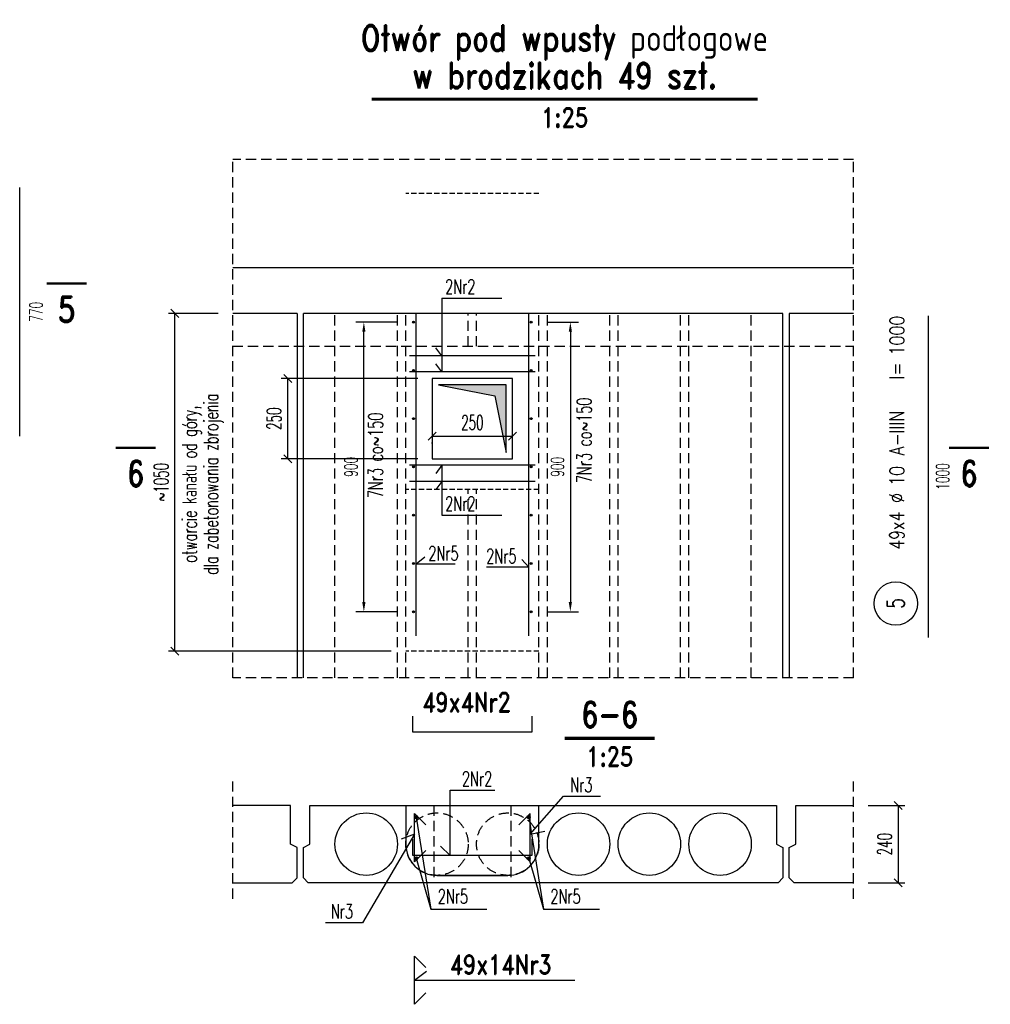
# Model space of a CAD drawing. Header units: millimetres. Extents: x 42034 to 81515, y -12159 to 10238.
# Tile 8 of 14: x 55030 to 58047, y 6983 to 10043. Entities that reach past the tile are written whole.
import ezdxf
from ezdxf.enums import TextEntityAlignment as Align

# ---------------------------------------------------------------- set-up
doc = ezdxf.new("R2010")
doc.units = ezdxf.units.MM
doc.header["$LTSCALE"] = 2.5
doc.linetypes.add('DASHED', pattern=[19.05, 12.7, -6.35])
doc.linetypes.add('DASHED2', pattern=[9.525, 6.35, -3.175])
for name, color, linetype in [('Gruba', 6, 'Continuous'), ('Niewidoczne', 181, 'DASHED'), ('Odnosnik_strzemiona', 40, 'Continuous'), ('Odnosnik_zbrojenie', 25, 'Continuous'), ('Opis_zbrojenie', 7, 'Continuous'), ('Otwory_projektowane', 3, 'Continuous'), ('Przekroj', 2, 'Continuous'), ('Przerywana', 5, 'DASHED'), ('Sciany_nosne', 2, 'DASHED'), ('Strzemiona', 4, 'Continuous'), ('Tekst', 31, 'Continuous'), ('Widok', 8, 'Continuous'), ('Wyburzenia', 115, 'DASHED2'), ('Wymiary', 86, 'Continuous'), ('wymiary_zbrojenie', 111, 'Continuous'), ('Zbrojenie', 1, 'Continuous')]:
    doc.layers.add(name, color=color, linetype=linetype)
doc.styles.add('Romans', font='romans.shx', dxfattribs={"width": 0.6})
doc.styles.get("Standard").update_dxf_attribs({"font": 'romans.shx', "width": 0.65})
doc.styles.add('style1', font='romand.shx', dxfattribs={"width": 0.8})
doc.dimstyles.new('OP_preta_25', dxfattribs={"dimscale": 10, "dimtxt": 4, "dimasz": 4, "dimexe": 2.5, "dimexo": 5, "dimgap": 1.2, "dimtad": 1, "dimdec": 0, "dimrnd": 5, "dimzin": 9, "dimdsep": 46, "dimtxsty": 'Romans', "dimblk": 'OBLIQUE', "dimcen": 20, "dimdle": 2.5, "dimse1": 1, "dimse2": 1, "dimsd1": 1, "dimsd2": 1, "dimclrt": 31, "dimadec": 0, "dimazin": 0, "dimtfac": 1, "dimtdec": 0, "dimtix": 1, "dimtmove": 1, "dimatfit": 2, "dimldrblk": 'DOT', "dimfxl": 0, "dimtolj": 1, "dimtzin": 0, "dimarcsym": 0})
doc.dimstyles.new('Skala_25', dxfattribs={"dimscale": 10, "dimtxt": 4.5, "dimasz": 2.5, "dimexe": 2, "dimexo": 4.5, "dimgap": 2, "dimtad": 1, "dimdec": 0, "dimdsep": 46, "dimtxsty": 'Romans', "dimblk": 'OBLIQUE', "dimcen": 0.09, "dimclrt": 31, "dimadec": 0, "dimazin": 0, "dimtfac": 1, "dimtdec": 0, "dimtix": 1, "dimtmove": 2, "dimatfit": 3, "dimldrblk": 'DOT', "dimfxl": 1, "dimtolj": 1, "dimtzin": 0, "dimarcsym": 0})
doc.dimstyles.new('Strzemiona_25', dxfattribs={"dimscale": 10, "dimtxt": 4, "dimasz": 3, "dimexe": 2.5, "dimexo": 5, "dimgap": 2, "dimtad": 1, "dimdec": 0, "dimrnd": 5, "dimzin": 9, "dimdsep": 46, "dimtxsty": 'Romans', "dimcen": 20, "dimclrt": 31, "dimadec": 1, "dimazin": 2, "dimtfac": 1, "dimtdec": 0, "dimtix": 1, "dimtmove": 2, "dimatfit": 2, "dimfxl": 1, "dimtolj": 1, "dimtzin": 0, "dimarcsym": 0})

# ---------------------------------------------------------------- blocks, each defined once
blk = doc.blocks.new('_Oblique')
at = {"color": 0, "linetype": 'ByBlock', "lineweight": -2}
blk.add_line((-0.5, -0.5), (0.5, 0.5), dxfattribs=at)
blk = doc.blocks.new('*D143')
at = {"layer": 'Defpoints', "color": 0, "transparency": 16777216}
for p in [(55512.5, 9130.4), (55692.3, 9130.4), (56230.3, 8080.4)]:
    blk.add_point(p, dxfattribs=at)
at = {"layer": 'Wymiary', "color": 0, "lineweight": -2, "transparency": 16777216}
for p, q in [((55647.3, 9130.4), (55492.5, 9130.4)), ((55512.5, 8080.4), (55512.5, 9130.4)), ((56185.3, 8080.4), (55492.5, 8080.4))]:
    blk.add_line(p, q, dxfattribs=at)
at = {"layer": 'Wymiary', "color": 0, "lineweight": -2, "transparency": 16777216, "xscale": 25, "yscale": 25, "zscale": 25}
for p, rotation in [((55512.5, 9130.4), 90), ((55512.5, 8080.4), 270)]:
    blk.add_blockref('_Oblique', p, dxfattribs=dict(at, rotation=rotation))
at = {"layer": 'Wymiary', "color": 31, "transparency": 16777216, "insert": (55470, 8605.4), "char_height": 45, "attachment_point": 5, "rotation": 90, "style": 'Romans'}
blk.add_mtext('\\A1;~1050', dxfattribs=at)
blk = doc.blocks.new('_Dot')
at = {"color": 0, "linetype": 'ByBlock', "lineweight": -2}
blk.add_line((-0.5, 0), (-1, 0), dxfattribs=at)
at = {"color": 0, "linetype": 'ByBlock', "const_width": 0.5}
blk.add_lwpolyline([(-0.25, 0, 1), (0.25, 0, 1)], format="xyb", close=True, dxfattribs=at)
blk = doc.blocks.new('*D144')
at = {"layer": 'Defpoints', "color": 0, "transparency": 16777216}
for p in [(56623.3, 9103.2), (56623.3, 8203.2), (56741.8, 8203.2)]:
    blk.add_point(p, dxfattribs=at)
at = {"layer": 'Odnosnik_strzemiona', "color": 0, "lineweight": -2, "transparency": 16777216}
for p, q in [((56673.3, 9103.2), (56766.8, 9103.2)), ((56741.8, 9073.2), (56741.8, 8233.2)), ((56673.3, 8203.2), (56766.8, 8203.2))]:
    blk.add_line(p, q, dxfattribs=at)
at = {"layer": 'Odnosnik_strzemiona', "color": 0, "transparency": 16777216}
for points in [[(56736.8, 9073.2), (56746.8, 9073.2), (56741.8, 9103.2)], [(56736.8, 8233.2), (56746.8, 8233.2), (56741.8, 8203.2)]]:
    blk.add_solid(points, dxfattribs=at)
at = {"layer": 'Odnosnik_strzemiona', "color": 31, "transparency": 16777216, "insert": (56701.8, 8653.2), "char_height": 40, "attachment_point": 5, "rotation": 90, "style": 'Romans'}
blk.add_mtext('\\A1;900', dxfattribs=at)
blk = doc.blocks.new('*D145')
at = {"layer": 'Defpoints', "color": 0, "transparency": 16777216}
for p in [(56100, 9103.2), (56251.3, 9103.2), (56251.3, 8203.2)]:
    blk.add_point(p, dxfattribs=at)
at = {"layer": 'Odnosnik_strzemiona', "color": 0, "lineweight": -2, "transparency": 16777216}
for p, q in [((56201.3, 9103.2), (56075, 9103.2)), ((56100, 8233.2), (56100, 9073.2)), ((56201.3, 8203.2), (56075, 8203.2))]:
    blk.add_line(p, q, dxfattribs=at)
at = {"layer": 'Odnosnik_strzemiona', "color": 0, "transparency": 16777216}
for points in [[(56095, 9073.2), (56105, 9073.2), (56100, 9103.2)], [(56095, 8233.2), (56105, 8233.2), (56100, 8203.2)]]:
    blk.add_solid(points, dxfattribs=at)
at = {"layer": 'Odnosnik_strzemiona', "color": 31, "transparency": 16777216, "insert": (56060, 8653.2), "char_height": 40, "attachment_point": 5, "rotation": 90, "style": 'Romans'}
blk.add_mtext('\\A1;900', dxfattribs=at)
blk = doc.blocks.new('*D146')
at = {"layer": 'Defpoints', "color": 0, "transparency": 16777216}
for p in [(57622.3, 7601.1), (57622.3, 7361.1), (57761, 7361.1)]:
    blk.add_point(p, dxfattribs=at)
at = {"layer": 'Wymiary', "color": 0, "lineweight": -2, "transparency": 16777216}
for p, q in [((57667.3, 7601.1), (57781, 7601.1)), ((57761, 7601.1), (57761, 7361.1)), ((57667.3, 7361.1), (57781, 7361.1))]:
    blk.add_line(p, q, dxfattribs=at)
at = {"layer": 'Wymiary', "color": 0, "lineweight": -2, "transparency": 16777216, "xscale": 25, "yscale": 25, "zscale": 25}
for p, rotation in [((57761, 7601.1), 90), ((57761, 7361.1), 270)]:
    blk.add_blockref('_Oblique', p, dxfattribs=dict(at, rotation=rotation))
at = {"layer": 'Wymiary', "color": 31, "transparency": 16777216, "insert": (57718.5, 7481.1), "char_height": 45, "attachment_point": 5, "rotation": 90, "style": 'Romans'}
blk.add_mtext('\\A1;240', dxfattribs=at)
blk = doc.blocks.new('*D147')
at = {"layer": 'Defpoints', "color": 0, "ltscale": 0.2, "transparency": 16777216}
for p in [(55863.5, 8928.2), (56312.3, 8928.2), (56312.3, 8678.2)]:
    blk.add_point(p, dxfattribs=at)
at = {"layer": 'Wymiary', "color": 0, "lineweight": -2, "ltscale": 0.2, "transparency": 16777216}
for p, q in [((56267.3, 8928.2), (55843.5, 8928.2)), ((55863.5, 8678.2), (55863.5, 8928.2)), ((56267.3, 8678.2), (55843.5, 8678.2))]:
    blk.add_line(p, q, dxfattribs=at)
at = {"layer": 'Wymiary', "color": 0, "lineweight": -2, "ltscale": 0.2, "transparency": 16777216, "xscale": 25, "yscale": 25, "zscale": 25}
for p, rotation in [((55863.5, 8928.2), 90), ((55863.5, 8678.2), 270)]:
    blk.add_blockref('_Oblique', p, dxfattribs=dict(at, rotation=rotation))
at = {"layer": 'Wymiary', "color": 31, "ltscale": 0.2, "transparency": 16777216, "insert": (55821, 8803.2), "char_height": 45, "attachment_point": 5, "rotation": 90, "style": 'Romans'}
blk.add_mtext('\\A1;250', dxfattribs=at)
blk = doc.blocks.new('*D148')
at = {"layer": 'Defpoints', "color": 0, "ltscale": 0.2, "transparency": 16777216}
for p in [(56312.3, 8770.8), (56562.3, 8770.8), (56562.3, 8748.6)]:
    blk.add_point(p, dxfattribs=at)
at = {"layer": 'Wymiary', "color": 0, "lineweight": -2, "ltscale": 0.2, "transparency": 16777216}
for p, q in [((56312.3, 8748.6), (56562.3, 8748.6)), ((56312.3, 8725.8), (56312.3, 8728.6)), ((56562.3, 8725.8), (56562.3, 8728.6))]:
    blk.add_line(p, q, dxfattribs=at)
at = {"layer": 'Wymiary', "color": 0, "lineweight": -2, "ltscale": 0.2, "transparency": 16777216, "xscale": 25, "yscale": 25, "zscale": 25, "rotation": 180}
blk.add_blockref('_Oblique', (56312.3, 8748.6), dxfattribs=at)
at = {"layer": 'Wymiary', "color": 0, "lineweight": -2, "ltscale": 0.2, "transparency": 16777216, "xscale": 25, "yscale": 25, "zscale": 25}
blk.add_blockref('_Oblique', (56562.3, 8748.6), dxfattribs=at)
at = {"layer": 'Wymiary', "color": 31, "ltscale": 0.2, "transparency": 16777216, "insert": (56437.3, 8791.1), "char_height": 45, "attachment_point": 5, "style": 'Romans'}
blk.add_mtext('\\A1;250', dxfattribs=at)
blk = doc.blocks.new('*D183')
at = {"layer": 'Defpoints', "color": 0, "ltscale": 0.2, "transparency": 16777216}
for p in [(55030.3, 9521), (55113, 9521), (55030.3, 8748.8)]:
    blk.add_point(p, dxfattribs=at)
at = {"layer": 'wymiary_zbrojenie', "color": 31, "ltscale": 0.2, "transparency": 16777216, "insert": (55081, 9134.9), "char_height": 40, "attachment_point": 5, "rotation": 90, "style": 'Romans'}
blk.add_mtext('\\A1;770', dxfattribs=at)
blk = doc.blocks.new('*D184')
at = {"layer": 'Defpoints', "color": 0, "ltscale": 0.2, "transparency": 16777216}
for p in [(57855, 9123.2), (57931.2, 9123.2), (57855, 8123.2)]:
    blk.add_point(p, dxfattribs=at)
at = {"layer": 'wymiary_zbrojenie', "color": 31, "ltscale": 0.2, "transparency": 16777216, "insert": (57899.2, 8623.2), "char_height": 40, "attachment_point": 5, "rotation": 90, "style": 'Romans'}
blk.add_mtext('\\A1;1000', dxfattribs=at)
blk = doc.blocks.new('Op_preta')
at = {"color": 7}
blk.add_circle((-30.3, 68.1), 37.5, dxfattribs=at)
at = {"color": 31, "width": 0.8}
for s, p in [('%%c', (143.2, 53.6)), ('l=', (356.2, 53.6))]:
    blk.add_text(s, height=25, dxfattribs=at).set_placement(p)
at = {"color": 31, "width": 0.7}
blk.add_attdef('222', text='', height=30, dxfattribs=at).set_placement((-30.3, 68.1), align=Align.MIDDLE)
at = {"color": 31, "width": 0.8}
blk.add_attdef('222X10', text='', height=25, dxfattribs=at).set_placement((128.3, 53.6), align=Align.RIGHT)
for tag, p in [('25', (172.8, 53.6)), ('RB500W', (225.6, 53.6)), ('1000', (397.8, 53.6))]:
    blk.add_attdef(tag, p, '', height=25, dxfattribs=at)

msp = doc.modelspace()

# ---------------------------------------------------------------- hatches: boundary and pattern name
at = {"layer": 'Otwory_projektowane', "lineweight": 25}
h = msp.add_hatch(color=256, dxfattribs=at)
h.dxf.hatch_style = 1
h.paths.add_polyline_path([(56542.3, 8908.2), (56332.3, 8908.2), (56507.1, 8874.6), (56542.3, 8698.2)])
at = {"layer": 'Strzemiona', "ltscale": 0.2}
h = msp.add_hatch(color=256, dxfattribs=at)
h.dxf.hatch_style = 1
h.paths.add_polyline_path([(56257.3, 9103.2, 1), (56251.3, 9103.2, 1)])
h = msp.add_hatch(color=256, dxfattribs=at)
h.dxf.hatch_style = 1
h.paths.add_polyline_path([(56623.3, 9103.2, 1), (56617.3, 9103.2, 1)])
h = msp.add_hatch(color=256, dxfattribs=at)
h.dxf.hatch_style = 1
h.paths.add_polyline_path([(56257.3, 8953.2, 1), (56251.3, 8953.2, 1)])
h = msp.add_hatch(color=256, dxfattribs=at)
h.dxf.hatch_style = 1
h.paths.add_polyline_path([(56623.3, 8953.2, 1), (56617.3, 8953.2, 1)])
h = msp.add_hatch(color=256, dxfattribs=at)
h.dxf.hatch_style = 1
h.paths.add_polyline_path([(56257.3, 8803.2, 1), (56251.3, 8803.2, 1)])
h = msp.add_hatch(color=256, dxfattribs=at)
h.dxf.hatch_style = 1
h.paths.add_polyline_path([(56623.3, 8803.2, 1), (56617.3, 8803.2, 1)])
h = msp.add_hatch(color=256, dxfattribs=at)
h.dxf.hatch_style = 1
h.paths.add_polyline_path([(56257.3, 8653.2, 1), (56251.3, 8653.2, 1)])
h = msp.add_hatch(color=256, dxfattribs=at)
h.dxf.hatch_style = 1
h.paths.add_polyline_path([(56623.3, 8653.2, 1), (56617.3, 8653.2, 1)])
h = msp.add_hatch(color=256, dxfattribs=at)
h.dxf.hatch_style = 1
h.paths.add_polyline_path([(56257.3, 8503.2, 1), (56251.3, 8503.2, 1)])
h = msp.add_hatch(color=256, dxfattribs=at)
h.dxf.hatch_style = 1
h.paths.add_polyline_path([(56623.3, 8503.2, 1), (56617.3, 8503.2, 1)])
h = msp.add_hatch(color=256, dxfattribs=at)
h.dxf.hatch_style = 1
h.paths.add_polyline_path([(56257.3, 8353.2, 1), (56251.3, 8353.2, 1)])
h = msp.add_hatch(color=256, dxfattribs=at)
h.dxf.hatch_style = 1
h.paths.add_polyline_path([(56623.3, 8353.2, 1), (56617.3, 8353.2, 1)])
h = msp.add_hatch(color=256, dxfattribs=at)
h.dxf.hatch_style = 1
h.paths.add_polyline_path([(56257.3, 8203.2, 1), (56251.3, 8203.2, 1)])
h = msp.add_hatch(color=256, dxfattribs=at)
h.dxf.hatch_style = 1
h.paths.add_polyline_path([(56623.3, 8203.2, 1), (56617.3, 8203.2, 1)])
at = {"layer": 'Zbrojenie'}
h = msp.add_hatch(color=256, dxfattribs=at)
h.dxf.hatch_style = 1
h.paths.add_polyline_path([(56267.3, 7565.1, 1), (56257.3, 7565.1, 1)])
h = msp.add_hatch(color=256, dxfattribs=at)
h.dxf.hatch_style = 1
h.paths.add_polyline_path([(56607.3, 7565.1, -1), (56617.3, 7565.1, -1)])
h = msp.add_hatch(color=256, dxfattribs=at)
h.dxf.hatch_style = 1
h.paths.add_polyline_path([(56267.3, 7437.1, 1), (56257.3, 7437.1, 1)])
h = msp.add_hatch(color=256, dxfattribs=at)
h.dxf.hatch_style = 1
h.paths.add_polyline_path([(56607.3, 7437.1, -1), (56617.3, 7437.1, -1)])

# ---------------------------------------------------------------- linework, layer by layer
at = {"layer": 'Gruba'}
for points, const_width in [([(56123.8, 9795.9), (57323.8, 9795.9)], 10), ([(55113.7, 9223.1), (55238.7, 9223.1)], 7.5), ([(55328.2, 8712.6), (55453.2, 8712.6)], 7.5), ([(57918.3, 8712.6), (58043.3, 8712.6)], 7.5), ([(56724, 7809.8), (57004, 7809.8)], 10)]:
    msp.add_lwpolyline(points, dxfattribs=dict(at, const_width=const_width))
at = {"layer": 'Niewidoczne'}
for p, q in [((56010.3, 7997.7), (56010.3, 9130.4)), ((56204.3, 7997.7), (56204.3, 9130.4)), ((56230.3, 7997.7), (56230.3, 9130.4)), ((56424.3, 9028.2), (56424.3, 9130.4)), ((56450.3, 9028.2), (56450.3, 9130.4)), ((56644.3, 7997.7), (56644.3, 9130.4)), ((56670.3, 7997.7), (56670.3, 9130.4)), ((56864.3, 7997.7), (56864.3, 9130.4)), ((56890.3, 7997.7), (56890.3, 9130.4)), ((57084.3, 7997.7), (57084.3, 9130.4)), ((57110.3, 7997.7), (57110.3, 9130.4)), ((57304.3, 7997.7), (57304.3, 9130.4)), ((56424.3, 7997.7), (56424.3, 8583.2)), ((56450.3, 7997.7), (56450.3, 8583.2)), ((56317.3, 7601.1), (56317.3, 7361.1)), ((56557.3, 7601.1), (56557.3, 7361.1))]:
    msp.add_line(p, q, dxfattribs=at)
for centre in [(56327.3, 7481.1), (56547.3, 7481.1)]:
    msp.add_circle(centre, 97, dxfattribs=at)
at = {"layer": 'Odnosnik_strzemiona'}
for p, q in [((56617.3, 7511.9), (56720.8, 7630.1)), ((56720.8, 7630.1), (56835.4, 7630.1)), ((56257.3, 7511.9), (56095.9, 7236.8)), ((56257.3, 7511.9), (56216, 7496.9)), ((56617.3, 7511.9), (56662.6, 7521.9)), ((56095.9, 7236.8), (55981.3, 7236.8))]:
    msp.add_line(p, q, dxfattribs=at)
at = {"layer": 'Odnosnik_zbrojenie', "ltscale": 0.2}
for p, q in [((56342.7, 9177.9), (56528.4, 9177.9)), ((56342.7, 9177.9), (56342.7, 8948.2)), ((56342.7, 8998.2), (56323.8, 9023.3)), ((56342.7, 8948.2), (56323.8, 8973.3)), ((56342.7, 8658.2), (56323.8, 8633.1)), ((56342.7, 8658.2), (56342.7, 8503.6)), ((56342.7, 8608.2), (56323.8, 8583.1)), ((56342.7, 8503.6), (56528.4, 8503.6)), ((56262.3, 8352), (56289.1, 8373.6)), ((56612.3, 8341.9), (56591.2, 8365.7)), ((56262.3, 8352), (56383.6, 8352)), ((56612.3, 8341.9), (56480.8, 8341.9))]:
    msp.add_line(p, q, dxfattribs=at)
at = {"layer": 'Odnosnik_zbrojenie'}
for p, q in [((56368, 7446.2), (56368, 7648.5)), ((56368, 7648.5), (56507.3, 7648.5)), ((56262.3, 7565.1), (56308.2, 7278.6)), ((56612.3, 7565.1), (56658.2, 7278.6)), ((56368, 7446.2), (56338.3, 7475.1)), ((56262.3, 7437.1), (56308.2, 7278.6)), ((56612.3, 7437.1), (56658.2, 7278.6)), ((56308.2, 7278.6), (56482.5, 7278.6)), ((56658.2, 7278.6), (56832.5, 7278.6))]:
    msp.add_line(p, q, dxfattribs=at)
at = {"layer": 'Opis_zbrojenie', "ltscale": 0.2}
for q in [(56294.9, 7086.1), (56755.5, 7058.4)]:
    msp.add_line((56257.3, 7058.4), q, dxfattribs=at)
at = {"layer": 'Otwory_projektowane', "lineweight": 25}
for points in [[(56312.3, 8678.2), (56562.3, 8678.2), (56562.3, 8928.2), (56312.3, 8928.2)], [(56507.1, 8874.6), (56542.3, 8698.2), (56542.3, 8908.2), (56332.3, 8908.2)]]:
    msp.add_lwpolyline(points, close=True, dxfattribs=at)
at = {"layer": 'Przekroj'}
for points in [[(55872.3, 7601.1), (55692.3, 7601.1)], [(55692.3, 7361.1), (55877.3, 7361.1), (55892.3, 7376.1), (55892.3, 7471.1), (55872.3, 7481.1), (55872.3, 7601.1)], [(55932.3, 7601.1), (57382.3, 7601.1), (57382.3, 7481.1), (57402.3, 7471.1), (57402.3, 7376.1), (57387.3, 7361.1), (55927.3, 7361.1), (55912.3, 7376.1), (55912.3, 7471.1), (55932.3, 7481.1), (55932.3, 7601.1)], [(57622.3, 7361.1), (57437.3, 7361.1), (57422.3, 7376.1), (57422.3, 7471.1), (57442.3, 7481.1), (57442.3, 7601.1)], [(57442.3, 7601.1), (57622.3, 7601.1)]]:
    msp.add_lwpolyline(points, dxfattribs=at)
at = {"layer": 'Przekroj', "ltscale": 0.2}
msp.add_lwpolyline([(56230.3, 7601.1), (56230.3, 7481.1, 0.414214), (56327.3, 7384.1), (56547.3, 7384.1, 0.414214), (56644.3, 7481.1), (56644.3, 7601.1)], format="xyb", dxfattribs=at)
at = {"layer": 'Przekroj'}
for centre in [(56107.3, 7481.1), (56767.3, 7481.1), (56987.3, 7481.1), (57207.3, 7481.1)]:
    msp.add_circle(centre, 97, dxfattribs=at)
at = {"layer": 'Przerywana'}
for p, q in [((55692.3, 7997.7), (55692.3, 9608.8)), ((57622.3, 9608.8), (55692.3, 9608.8)), ((57622.3, 7997.7), (57622.3, 9608.8)), ((57622.3, 7997.7), (55692.3, 7997.7)), ((55692.3, 7311.1), (55692.3, 7691.1)), ((57622.3, 7311.1), (57622.3, 7691.1))]:
    msp.add_line(p, q, dxfattribs=at)
at = {"layer": 'Sciany_nosne', "linetype": 'Continuous'}
msp.add_lwpolyline([(55692.3, 9272.7), (57622.3, 9272.7)], dxfattribs=at)
at = {"layer": 'Sciany_nosne'}
msp.add_lwpolyline([(55692.3, 9028.2), (57622.3, 9028.2)], dxfattribs=at)
at = {"layer": 'Strzemiona'}
for points in [[(56292.6, 7461.5), (56257.3, 7426.1), (56257.3, 7576.1), (56292.6, 7540.8)], [(56581.9, 7461.5), (56617.3, 7426.1), (56617.3, 7576.1), (56581.9, 7540.8)]]:
    msp.add_lwpolyline(points, dxfattribs=at)
at = {"layer": 'Strzemiona', "ltscale": 0.2}
for centre in [(56254.3, 9103.2), (56620.3, 9103.2), (56254.3, 8953.2), (56620.3, 8953.2), (56254.3, 8803.2), (56620.3, 8803.2), (56254.3, 8653.2), (56620.3, 8653.2), (56254.3, 8503.2), (56620.3, 8503.2), (56254.3, 8353.2), (56620.3, 8353.2), (56254.3, 8203.2), (56620.3, 8203.2)]:
    msp.add_circle(centre, 3, dxfattribs=at)
at = {"layer": 'Widok'}
for p, q in [((55892.3, 9130.4), (55692.3, 9130.4)), ((55892.3, 9130.4), (55892.3, 7997.7)), ((55912.3, 7997.7), (55912.3, 9130.4)), ((57402.3, 9130.4), (55912.3, 9130.4)), ((57402.3, 7997.7), (57402.3, 9130.4)), ((57422.3, 9130.4), (57422.3, 7997.7)), ((57622.3, 9130.4), (57422.3, 9130.4))]:
    msp.add_line(p, q, dxfattribs=at)
at = {"layer": 'Wyburzenia'}
for p, q in [((56644.3, 9503.2), (56230.3, 9503.2)), ((56644.3, 8583.2), (56230.3, 8583.2)), ((56644.3, 8080.4), (56230.3, 8080.4))]:
    msp.add_line(p, q, dxfattribs=at)
at = {"layer": 'Wymiary', "ltscale": 0.2}
msp.add_line((56547.3, 7384.1), (56327.3, 7384.1), dxfattribs=at)
at = {"layer": 'Zbrojenie'}
for points in [[(55030.3, 8748.8), (55030.3, 9521)], [(56262.3, 8128.2), (56262.3, 9128.2)], [(56612.3, 8128.2), (56612.3, 9128.2)], [(57855, 8123.2), (57855, 9123.2)], [(56632.3, 8998.2), (56242.3, 8998.2)], [(56632.3, 8948.2), (56242.3, 8948.2)], [(56632.3, 8658.2), (56242.3, 8658.2)], [(56632.3, 8608.2), (56242.3, 8608.2)]]:
    msp.add_lwpolyline(points, dxfattribs=at)
at = {"layer": 'Zbrojenie', "ltscale": 0.2}
for points in [[(56622.3, 7879.1), (56622.3, 7829.1), (56252.3, 7829.1), (56252.3, 7879.1)], [(56622.3, 7496.2), (56622.3, 7446.2), (56252.3, 7446.2), (56252.3, 7496.2)], [(56292.6, 7018.8), (56257.3, 6983.4), (56257.3, 7133.4), (56292.6, 7098.1)]]:
    msp.add_lwpolyline(points, dxfattribs=at)
at = {"layer": 'Zbrojenie'}
for centre in [(56262.3, 7565.1), (56612.3, 7565.1), (56262.3, 7437.1), (56612.3, 7437.1)]:
    msp.add_circle(centre, 5, dxfattribs=at)

# ---------------------------------------------------------------- block references
at = {"layer": 'Opis_zbrojenie', "ltscale": 0.2, "xscale": 1.8, "yscale": 1.8, "zscale": 1.8, "rotation": 90}
msp.add_blockref('Op_preta', (57875.7, 8283.6), dxfattribs=at).add_auto_attribs({'222X10': '49x4', '222': '5', 'RB500W': 'A-IIIN', '25': '10', '1000': '1000'})

# ---------------------------------------------------------------- texts
at = {"layer": 'Gruba', "style": 'style1', "width": 0.8}
for s, p in [('Otwór pod wpusty podłogowe', (56723.8, 9921.8)), ('w brodzikach 49 szt.', (56723.8, 9805.5)), ('6-6', (56864, 7819.5))]:
    msp.add_text(s, height=80, dxfattribs=at).set_placement(p, align=Align.BOTTOM_CENTER)
for s, height, p in [('1:25', 60, (56723.8, 9769.2)), ('5', 80, (55176.2, 9183.1)), ('6', 80, (55390.7, 8672.6)), ('6', 80, (57980.8, 8672.6)), ('1:25', 60, (56864, 7783.2))]:
    msp.add_text(s, height=height, dxfattribs=at).set_placement(p, align=Align.TOP_CENTER)
at = {"layer": 'Odnosnik_strzemiona', "width": 0.65}
for p in [(56807.3, 8602.9), (56158.9, 8556.4)]:
    msp.add_text('7Nr3 co~150', height=45, rotation=90, dxfattribs=at).set_placement(p)
for p in [(56741.5, 7643), (55997.2, 7249.7)]:
    msp.add_text('Nr3', height=45, dxfattribs=at).set_placement(p)
at = {"layer": 'Odnosnik_zbrojenie', "ltscale": 0.2, "width": 0.65}
for s, p in [('2Nr2', (56352.6, 9190.7)), ('2Nr2', (56352.6, 8516.4)), ('2Nr5', (56300.4, 8362)), ('2Nr5', (56480.4, 8353.6))]:
    msp.add_text(s, height=45, dxfattribs=at).set_placement(p)
at = {"layer": 'Odnosnik_zbrojenie', "width": 0.65}
for s, p in [('2Nr2', (56405, 7661.5)), ('2Nr5', (56329.8, 7296.2)), ('2Nr5', (56679.8, 7296.2))]:
    msp.add_text(s, height=45, dxfattribs=at).set_placement(p)
at = {"layer": 'Opis_zbrojenie', "ltscale": 0.2, "style": 'style1', "width": 0.8}
for s, p in [('49x4Nr2', (56281.1, 7892.2)), ('49x14Nr3', (56366.8, 7077.2))]:
    msp.add_text(s, height=60, dxfattribs=at).set_placement(p)
at = {"layer": 'Tekst', "width": 0.65}
for s, p in [('dla zabetonowania zbrojenia', (55647.6, 8599.8)), ('otwarcie kanału od góry,', (55580.5, 8599.8))]:
    msp.add_text(s, height=45, rotation=90, dxfattribs=at).set_placement(p, align=Align.CENTER)

# ---------------------------------------------------------------- dimensions: what is measured, and where the dimension line sits
at = {"layer": 'Odnosnik_strzemiona'}
for base, p1, p2, picture, middle in [((56100, 9103.2), (56251.3, 8203.2), (56251.3, 9103.2), '*D145', (56060, 8653.2)), ((56741.8, 8203.2), (56623.3, 9103.2), (56623.3, 8203.2), '*D144', (56701.8, 8653.2))]:
    dim = msp.add_linear_dim(base=base, p1=p1, p2=p2, angle=90, dimstyle='Strzemiona_25', dxfattribs=at)
    dim.commit()
    dim.dimension.update_dxf_attribs({"geometry": picture, "text_midpoint": middle})
at = {"layer": 'Wymiary'}
dim = msp.add_linear_dim(base=(55512.5, 9130.4), p1=(56230.3, 8080.4), p2=(55692.3, 9130.4), angle=270, text='~<>', dimstyle='Skala_25', dxfattribs=at)
dim.commit()
dim.dimension.update_dxf_attribs({"geometry": '*D143', "text_midpoint": (55470, 8605.4)})
at = {"layer": 'Wymiary', "ltscale": 0.2}
dim = msp.add_linear_dim(base=(55863.5, 8928.2), p1=(56312.3, 8678.2), p2=(56312.3, 8928.2), angle=90, dimstyle='Skala_25', dxfattribs=at)
dim.commit()
dim.dimension.update_dxf_attribs({"geometry": '*D147', "text_midpoint": (55821, 8803.2)})
dim = msp.add_linear_dim(base=(56562.3, 8748.6), p1=(56312.3, 8770.8), p2=(56562.3, 8770.8), dimstyle='Skala_25', dxfattribs=at)
dim.commit()
dim.dimension.update_dxf_attribs({"geometry": '*D148', "text_midpoint": (56437.3, 8791.1)})
at = {"layer": 'Wymiary'}
dim = msp.add_linear_dim(base=(57761, 7361.1), p1=(57622.3, 7601.1), p2=(57622.3, 7361.1), angle=90, dimstyle='Skala_25', dxfattribs=at)
dim.commit()
dim.dimension.update_dxf_attribs({"geometry": '*D146', "text_midpoint": (57718.5, 7481.1)})
at = {"layer": 'wymiary_zbrojenie', "ltscale": 0.2}
for base, p1, p2, picture, middle in [((55113, 9521), (55030.3, 8748.8), (55030.3, 9521), '*D183', (55081, 9134.9)), ((57931.2, 9123.2), (57855, 8123.2), (57855, 9123.2), '*D184', (57899.2, 8623.2))]:
    dim = msp.add_linear_dim(base=base, p1=p1, p2=p2, angle=90, dimstyle='OP_preta_25', dxfattribs=at)
    dim.commit()
    dim.dimension.update_dxf_attribs({"geometry": picture, "text_midpoint": middle})

doc.saveas('drawing.dxf')
